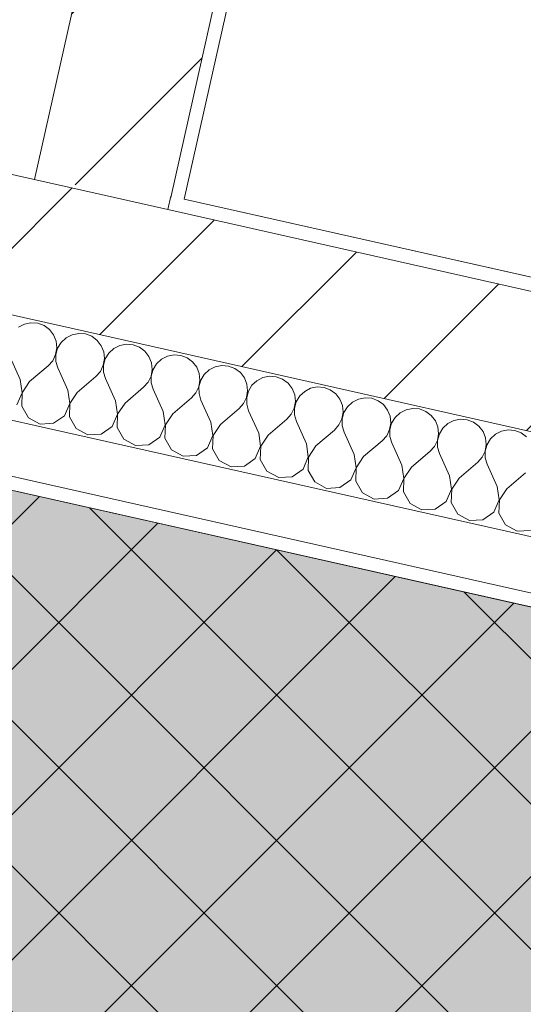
# Model space of a CAD drawing. Header units: millimetres. Extents: x -6990425 to -6520160, y 6117771 to 6220266.
# Tile 30 of 115: x -6928952 to -6928217, y 6135670 to 6137108. Entities that reach past the tile are written whole.
import ezdxf

# ---------------------------------------------------------------- set-up
doc = ezdxf.new("R2010")
doc.units = ezdxf.units.MM
doc.header["$MEASUREMENT"] = 0
for name, color, linetype in [('S - МОП.АР', 7, 'Continuous'), ('АР-Стены_внешние_.АР', 7, 'Continuous'), ('АР-Стены_Перегородки_межквартирные_200.АР', 7, 'Continuous'), ('АР-Чертеж-Размеры.АР', 7, 'Continuous')]:
    doc.layers.add(name, color=color, linetype=linetype)
for name, color, linetype, lineweight in [('АР-Стены_внешние_.АР_Ном._пера__1', 7, 'Continuous', 30), ('АР-Стены_Перегородки_межквартирные_200.АР_Ном._пера__1', 7, 'Continuous', 15), ('Кровля_Ном._пера__101', 252, 'Continuous', 0), ('Кровля_Ном._пера__120', 7, 'Continuous', 0)]:
    doc.layers.add(name, color=color, linetype=linetype, lineweight=lineweight)
doc.styles.add('РЎР“Р•РќР•Р\xa0Р\x98Р\xa0_РЎРўР\x98Р›Р¬_2', font='GOTHIC.TTF')
doc.dimstyles.new('СГЕНЕРИР_СТИЛЬ__3', dxfattribs={"dimtxt": 150, "dimasz": 237.5, "dimexe": 0.18, "dimexo": 0.0625, "dimgap": 0, "dimtad": 1, "dimdec": 0, "dimzin": 0, "dimdsep": 46, "dimtxsty": 'РЎР“Р•РќР•Р\xa0Р\x98Р\xa0_РЎРўР\x98Р›Р¬_2', "dimblk": 'ARROWHEAD_6', "dimblk1": 'ARROWHEAD_6', "dimblk2": 'ARROWHEAD_6', "dimcen": 0.09, "dimse1": 1, "dimse2": 1, "dimclrd": 7, "dimclre": 7, "dimclrt": 7, "dimazin": 0, "dimtfac": 1, "dimtdec": 4, "dimtmove": 0, "dimatfit": 3, "dimfxl": 1, "dimtolj": 1, "dimtzin": 0, "dimarcsym": 0})
pattern_1 = [(45, (-6566190.34, 6562677.8), (-127.279217, 127.279217), [])]
pattern_2 = [(45, (-6566190.34, 6563027.8), (-111.369318, 111.369318), [0, -105, 0, -157.5]), (110, (-6565840.34, 6563027.8), (148.001588, 53.868173), [0, -77, 0, -133])]
pattern_3 = [(45, (-6566190.34, 6562677.8), (-127.27922, 127.27922), [])]

# ---------------------------------------------------------------- blocks, each defined once
blk = doc.blocks.new('Стена_28_5', base_point=(-7156169.8, 6138071.7))
at = {"layer": 'АР-Стены_Перегородки_межквартирные_200.АР', "linetype": 'Continuous', "lineweight": 0, "true_color": 0x000000}
h = blk.add_hatch(dxfattribs=at)
h.set_pattern_fill('ШТУКАТУРКА__ГИПС_01_0005', color=18, style=0, pattern_type=2)
h.set_pattern_definition(pattern_2)
h.paths.add_polyline_path([(-7156050.4, 6138147.4), (-7156342.2, 6136847.9), (-7156322.3, 6136845.3), (-7156030.8, 6138143)])
h = blk.add_hatch(dxfattribs=at)
h.set_pattern_fill('БЛОКИ_БЕТОННЫЕ_ЭФФЕКТИВН_7C', color=18, style=0, pattern_type=2)
h.set_pattern_definition(pattern_1)
h.paths.add_polyline_path([(-7156289.3, 6137996), (-7156541.3, 6136874), (-7156342.2, 6136847.9), (-7156094.2, 6137952.2)])
h = blk.add_hatch(dxfattribs=at)
h.set_pattern_fill('БЛОКИ_БЕТОННЫЕ_ЭФФЕКТИВН_7C', color=18, style=0, pattern_type=2)
h.set_pattern_definition(pattern_1)
h.paths.add_polyline_path([(-7156341.8, 6136849.7), (-7156439.4, 6136871.6), (-7156443.8, 6136852.1), (-7156346.2, 6136830.2)])
at = {"layer": 'АР-Стены_внешние_.АР_Ном._пера__1', "color": 7, "linetype": 'Continuous', "lineweight": 15}
for p, q in [((-7156443.8, 6136852.1), (-7156346.2, 6136830.2)), ((-7156346.2, 6136830.2), (-7156341.8, 6136849.7))]:
    blk.add_line(p, q, dxfattribs=at)
at = {"layer": 'АР-Стены_Перегородки_межквартирные_200.АР_Ном._пера__1', "color": 7, "linetype": 'Continuous', "lineweight": 15}
for p, q in [((-7156094.2, 6137952.2), (-7156050.4, 6138147.4)), ((-7156342.2, 6136847.9), (-7156094.2, 6137952.2))]:
    blk.add_line(p, q, dxfattribs=at)
at = {"layer": 'АР-Стены_Перегородки_межквартирные_200.АР_Ном._пера__1', "color": 7, "linetype": 'Continuous', "lineweight": 0, "flags": 128}
blk.add_lwpolyline([(-7156322.3, 6136845.3), (-7156030.8, 6138143)], dxfattribs=at)
at = {"layer": 'АР-Стены_Перегородки_межквартирные_200.АР_Ном._пера__1', "color": 7, "linetype": 'Continuous', "lineweight": 15, "flags": 128}
blk.add_lwpolyline([(-7156289.3, 6137996), (-7156541.3, 6136874)], dxfattribs=at)
blk = doc.blocks.new('*X66', base_point=(-6566190.3, 6562677.8))
at = {"layer": 'АР-Стены_внешние_.АР_Ном._пера__1', "color": 7, "linetype": 'Continuous', "lineweight": 0}
for p, q in [((-7156555.9, 6136663.2), (-7156564.7, 6136658.7)), ((-7156546.3, 6136665.1), (-7156555.9, 6136663.2)), ((-7156536.4, 6136664.3), (-7156546.3, 6136665.1)), ((-7156527.2, 6136660.8), (-7156536.4, 6136664.3)), ((-7156519.3, 6136655), (-7156527.2, 6136660.8)), ((-7156513.3, 6136647.2), (-7156519.3, 6136655)), ((-7156509.6, 6136638), (-7156513.3, 6136647.2)), ((-7156490.2, 6136645.5), (-7156495, 6136643.1)), ((-7156508.6, 6136628.2), (-7156509.6, 6136638)), ((-7156502.2, 6136636.4), (-7156507.3, 6136627.9)), ((-7156495, 6136643.1), (-7156502.2, 6136636.4)), ((-7156514.5, 6136609.6), (-7156510.3, 6136618.5)), ((-7156510.3, 6136618.5), (-7156508.6, 6136628.2)), ((-7156507.3, 6136627.9), (-7156510, 6136618.4)), ((-7156510, 6136618.4), (-7156509.9, 6136608.6)), ((-7156562.2, 6136582.2), (-7156576.8, 6136614.8)), ((-7156548.2, 6136579.1), (-7156521.1, 6136602.3)), ((-7156521.1, 6136602.3), (-7156514.5, 6136609.6)), ((-7156509.9, 6136608.6), (-7156507.1, 6136599.1)), ((-7156502.8, 6136589.4), (-7156507.1, 6136599.1)), ((-7156559.3, 6136562.9), (-7156562.2, 6136582.2)), ((-7156548.2, 6136579.1), (-7156559.1, 6136562.8)), ((-7156567.1, 6136545), (-7156559.3, 6136562.9)), ((-7156559.1, 6136562.8), (-7156559.7, 6136543.3)), ((-7156559.7, 6136543.3), (-7156550, 6136526.4)), ((-7156550, 6136526.4), (-7156532.9, 6136517.1)), ((-7156532.9, 6136517.1), (-7156518.8, 6136517.8))]:
    blk.add_line(p, q, dxfattribs=at)
blk = doc.blocks.new('Стена_37_5', base_point=(-7157529.1, 6136993.4))
at = {"layer": 'АР-Стены_внешние_.АР', "linetype": 'Continuous', "lineweight": 0, "true_color": 0x000000}
h = blk.add_hatch(dxfattribs=at)
h.set_pattern_fill('БЛОКИ_БЕТОННЫЕ_ЭФФЕКТИВН_74', color=18, style=0, pattern_type=2)
h.set_pattern_definition(pattern_3)
h.paths.add_polyline_path([(-7157409.6, 6137069), (-7157453.5, 6136873.9), (-7156487.6, 6136657), (-7156443.8, 6136852.1)])
at = {"layer": 'АР-Стены_внешние_.АР_Ном._пера__1', "color": 7, "linetype": 'Continuous', "lineweight": 15}
blk.add_line((-7157453.5, 6136873.9), (-7156487.6, 6136657), dxfattribs=at)
at = {"layer": 'АР-Стены_внешние_.АР_Ном._пера__1', "color": 7, "linetype": 'Continuous', "lineweight": 0}
for p, q in [((-7157681.5, 6136771.4), (-7156520.5, 6136510.6)), ((-7157845.4, 6136726.2), (-7156538, 6136432.6))]:
    blk.add_line(p, q, dxfattribs=at)
at = {"layer": 'АР-Стены_внешние_.АР_Ном._пера__1', "color": 7, "linetype": 'Continuous', "lineweight": 15, "flags": 128}
blk.add_lwpolyline([(-7156443.8, 6136852.1), (-7157409.6, 6137069)], dxfattribs=at)
at = {"layer": 'АР-Стены_внешние_.АР_Ном._пера__1', "color": 7, "linetype": 'Continuous', "lineweight": 0, "flags": 128}
blk.add_lwpolyline([(-7157927.8, 6136724.2), (-7156542.4, 6136413)], dxfattribs=at)
at = {"layer": 'АР-Стены_внешние_.АР', "color": 7, "lineweight": 0}
blk.add_blockref('*X66', (-6566190.3, 6562677.8), dxfattribs=at)
blk = doc.blocks.new('*X79', base_point=(-6566190.3, 6562677.8))
at = {"layer": 'АР-Стены_внешние_.АР_Ном._пера__1', "color": 7, "linetype": 'Continuous', "lineweight": 0}
for p, q in [((-7156486.2, 6136647.5), (-7156490.2, 6136645.5)), ((-7156476.6, 6136649.4), (-7156486.2, 6136647.5)), ((-7156466.7, 6136648.6), (-7156476.6, 6136649.4)), ((-7156457.5, 6136645.2), (-7156466.7, 6136648.6)), ((-7156449.6, 6136639.3), (-7156457.5, 6136645.2)), ((-7156443.6, 6136631.5), (-7156449.6, 6136639.3)), ((-7156439.9, 6136622.4), (-7156443.6, 6136631.5)), ((-7156416.5, 6136631.9), (-7156425.3, 6136627.4)), ((-7156406.9, 6136633.8), (-7156416.5, 6136631.9)), ((-7156397, 6136633), (-7156406.9, 6136633.8)), ((-7156387.8, 6136629.5), (-7156397, 6136633)), ((-7156379.9, 6136623.6), (-7156387.8, 6136629.5)), ((-7156438.9, 6136612.6), (-7156439.9, 6136622.4)), ((-7156432.5, 6136620.7), (-7156437.7, 6136612.3)), ((-7156425.3, 6136627.4), (-7156432.5, 6136620.7)), ((-7156373.9, 6136615.9), (-7156379.9, 6136623.6)), ((-7156370.2, 6136606.7), (-7156373.9, 6136615.9)), ((-7156346.8, 6136616.2), (-7156355.6, 6136611.8)), ((-7156337.2, 6136618.1), (-7156346.8, 6136616.2)), ((-7156327.4, 6136617.3), (-7156337.2, 6136618.1)), ((-7156318.1, 6136613.9), (-7156327.4, 6136617.3)), ((-7156444.8, 6136594), (-7156440.6, 6136602.9)), ((-7156440.6, 6136602.9), (-7156438.9, 6136612.6)), ((-7156437.7, 6136612.3), (-7156440.3, 6136602.8)), ((-7156440.3, 6136602.8), (-7156440.2, 6136592.9)), ((-7156369.2, 6136596.9), (-7156370.2, 6136606.7)), ((-7156362.8, 6136605.1), (-7156368, 6136596.6)), ((-7156355.6, 6136611.8), (-7156362.8, 6136605.1)), ((-7156310.2, 6136608), (-7156318.1, 6136613.9)), ((-7156304.2, 6136600.2), (-7156310.2, 6136608)), ((-7156267.5, 6136602.5), (-7156277.1, 6136600.6)), ((-7156257.7, 6136601.7), (-7156267.5, 6136602.5)), ((-7156248.4, 6136598.2), (-7156257.7, 6136601.7)), ((-7156492.5, 6136566.6), (-7156502.8, 6136589.4)), ((-7156478.6, 6136563.4), (-7156451.4, 6136586.6)), ((-7156451.4, 6136586.6), (-7156444.8, 6136594)), ((-7156440.2, 6136592.9), (-7156437.4, 6136583.5)), ((-7156375.1, 6136578.3), (-7156370.9, 6136587.2)), ((-7156370.9, 6136587.2), (-7156369.2, 6136596.9)), ((-7156368, 6136596.6), (-7156370.6, 6136587.1)), ((-7156370.6, 6136587.1), (-7156370.5, 6136577.3)), ((-7156300.5, 6136591.1), (-7156304.2, 6136600.2)), ((-7156299.5, 6136581.3), (-7156300.5, 6136591.1)), ((-7156293.2, 6136589.4), (-7156298.3, 6136581)), ((-7156285.9, 6136596.1), (-7156293.2, 6136589.4)), ((-7156277.1, 6136600.6), (-7156285.9, 6136596.1)), ((-7156240.5, 6136592.3), (-7156248.4, 6136598.2)), ((-7156234.5, 6136584.5), (-7156240.5, 6136592.3)), ((-7156197.8, 6136586.8), (-7156207.5, 6136584.9)), ((-7156188, 6136586), (-7156197.8, 6136586.8)), ((-7156422.8, 6136550.9), (-7156437.4, 6136583.5)), ((-7156381.7, 6136571), (-7156375.1, 6136578.3)), ((-7156370.5, 6136577.3), (-7156367.8, 6136567.8)), ((-7156301.2, 6136571.5), (-7156299.5, 6136581.3)), ((-7156298.3, 6136581), (-7156300.9, 6136571.5)), ((-7156230.8, 6136575.4), (-7156234.5, 6136584.5)), ((-7156229.8, 6136565.6), (-7156230.8, 6136575.4)), ((-7156223.5, 6136573.7), (-7156228.6, 6136565.3)), ((-7156216.2, 6136580.4), (-7156223.5, 6136573.7)), ((-7156207.5, 6136584.9), (-7156216.2, 6136580.4)), ((-7156178.7, 6136582.5), (-7156188, 6136586)), ((-7156170.8, 6136576.7), (-7156178.7, 6136582.5)), ((-7156164.8, 6136568.9), (-7156170.8, 6136576.7)), ((-7156489.7, 6136547.2), (-7156492.5, 6136566.6)), ((-7156478.6, 6136563.4), (-7156489.4, 6136547.2)), ((-7156408.9, 6136547.8), (-7156381.7, 6136571)), ((-7156353.1, 6136535.3), (-7156367.8, 6136567.8)), ((-7156312, 6136555.3), (-7156305.5, 6136562.7)), ((-7156305.5, 6136562.7), (-7156301.2, 6136571.5)), ((-7156300.9, 6136571.5), (-7156300.8, 6136561.6)), ((-7156300.8, 6136561.6), (-7156298.1, 6136552.2)), ((-7156231.5, 6136555.9), (-7156229.8, 6136565.6)), ((-7156228.6, 6136565.3), (-7156231.2, 6136555.8)), ((-7156161.1, 6136559.7), (-7156164.8, 6136568.9)), ((-7156160.1, 6136549.9), (-7156161.1, 6136559.7)), ((-7156153.8, 6136558.1), (-7156158.9, 6136549.7)), ((-7156146.5, 6136564.8), (-7156153.8, 6136558.1)), ((-7156137.8, 6136569.3), (-7156146.5, 6136564.8)), ((-7156128.1, 6136571.2), (-7156137.8, 6136569.3)), ((-7156118.3, 6136570.4), (-7156128.1, 6136571.2)), ((-7156109.1, 6136566.9), (-7156118.3, 6136570.4)), ((-7156101.1, 6136561), (-7156109.1, 6136566.9)), ((-7156095.1, 6136553.2), (-7156101.1, 6136561)), ((-7156497.4, 6136529.3), (-7156489.7, 6136547.2)), ((-7156489.4, 6136547.2), (-7156490, 6136527.7)), ((-7156420, 6136531.6), (-7156422.8, 6136550.9)), ((-7156408.9, 6136547.8), (-7156419.7, 6136531.5)), ((-7156339.2, 6136532.1), (-7156312, 6136555.3)), ((-7156283.4, 6136519.6), (-7156298.1, 6136552.2)), ((-7156242.3, 6136539.6), (-7156235.8, 6136547)), ((-7156235.8, 6136547), (-7156231.5, 6136555.9)), ((-7156231.2, 6136555.8), (-7156231.1, 6136546)), ((-7156231.1, 6136546), (-7156228.4, 6136536.5)), ((-7156161.8, 6136540.2), (-7156160.1, 6136549.9)), ((-7156158.9, 6136549.7), (-7156161.5, 6136540.2)), ((-7156091.4, 6136544.1), (-7156095.1, 6136553.2)), ((-7156090.4, 6136534.3), (-7156091.4, 6136544.1)), ((-7156076.9, 6136549.1), (-7156084.1, 6136542.4)), ((-7156068.1, 6136553.6), (-7156076.9, 6136549.1)), ((-7156058.4, 6136555.5), (-7156068.1, 6136553.6)), ((-7156048.6, 6136554.7), (-7156058.4, 6136555.5)), ((-7156039.4, 6136551.2), (-7156048.6, 6136554.7)), ((-7156031.4, 6136545.4), (-7156039.4, 6136551.2)), ((-7156025.4, 6136537.6), (-7156031.4, 6136545.4)), ((-7156513.4, 6136518.2), (-7156497.4, 6136529.3)), ((-7156427.7, 6136513.7), (-7156420, 6136531.6)), ((-7156419.7, 6136531.5), (-7156420.3, 6136512)), ((-7156350.3, 6136515.9), (-7156353.1, 6136535.3)), ((-7156339.2, 6136532.1), (-7156350, 6136515.9)), ((-7156269.5, 6136516.5), (-7156242.3, 6136539.6)), ((-7156213.7, 6136503.9), (-7156228.4, 6136536.5)), ((-7156172.6, 6136524), (-7156166.1, 6136531.4)), ((-7156166.1, 6136531.4), (-7156161.8, 6136540.2)), ((-7156161.5, 6136540.2), (-7156161.4, 6136530.3)), ((-7156161.4, 6136530.3), (-7156158.7, 6136520.9)), ((-7156092.1, 6136524.6), (-7156090.4, 6136534.3)), ((-7156089.2, 6136534), (-7156091.8, 6136524.5)), ((-7156084.1, 6136542.4), (-7156089.2, 6136534)), ((-7156021.7, 6136528.4), (-7156025.4, 6136537.6)), ((-7156007.2, 6136533.5), (-7156014.4, 6136526.8)), ((-7155998.4, 6136538), (-7156007.2, 6136533.5)), ((-7155988.7, 6136539.9), (-7155998.4, 6136538)), ((-7155978.9, 6136539.1), (-7155988.7, 6136539.9)), ((-7155969.7, 6136535.6), (-7155978.9, 6136539.1)), ((-7155961.7, 6136529.7), (-7155969.7, 6136535.6)), ((-7155955.7, 6136521.9), (-7155961.7, 6136529.7)), ((-7156518.8, 6136517.8), (-7156513.4, 6136518.2)), ((-7156490, 6136527.7), (-7156480.3, 6136510.7)), ((-7156358, 6136498), (-7156350.3, 6136515.9)), ((-7156350, 6136515.9), (-7156350.7, 6136496.4)), ((-7156280.6, 6136500.3), (-7156283.4, 6136519.6)), ((-7156269.5, 6136516.5), (-7156280.3, 6136500.2)), ((-7156199.8, 6136500.8), (-7156172.6, 6136524)), ((-7156144, 6136488.3), (-7156158.7, 6136520.9)), ((-7156102.9, 6136508.3), (-7156096.4, 6136515.7)), ((-7156096.4, 6136515.7), (-7156092.1, 6136524.6)), ((-7156091.8, 6136524.5), (-7156091.7, 6136514.7)), ((-7156091.7, 6136514.7), (-7156089, 6136505.2)), ((-7156022.4, 6136508.9), (-7156020.7, 6136518.6)), ((-7156019.5, 6136518.4), (-7156022.1, 6136508.9)), ((-7156020.7, 6136518.6), (-7156021.7, 6136528.4)), ((-7156014.4, 6136526.8), (-7156019.5, 6136518.4)), ((-7155952, 6136512.8), (-7155955.7, 6136521.9)), ((-7155937.5, 6136517.8), (-7155944.7, 6136511.1)), ((-7155928.7, 6136522.3), (-7155937.5, 6136517.8)), ((-7155919, 6136524.2), (-7155928.7, 6136522.3)), ((-7155909.2, 6136523.4), (-7155919, 6136524.2)), ((-7155900, 6136519.9), (-7155909.2, 6136523.4)), ((-7155892, 6136514.1), (-7155900, 6136519.9)), ((-7156480.3, 6136510.7), (-7156463.2, 6136501.4)), ((-7156463.2, 6136501.4), (-7156443.7, 6136502.5)), ((-7156443.7, 6136502.5), (-7156427.7, 6136513.7)), ((-7156420.3, 6136512), (-7156410.7, 6136495.1)), ((-7156288.3, 6136482.4), (-7156280.6, 6136500.3)), ((-7156280.3, 6136500.2), (-7156281, 6136480.7)), ((-7156210.9, 6136484.6), (-7156213.7, 6136503.9)), ((-7156199.8, 6136500.8), (-7156210.6, 6136484.6)), ((-7156130.1, 6136485.2), (-7156102.9, 6136508.3)), ((-7156074.3, 6136472.6), (-7156089, 6136505.2)), ((-7156033.2, 6136492.7), (-7156026.7, 6136500.1)), ((-7156026.7, 6136500.1), (-7156022.4, 6136508.9)), ((-7156022.1, 6136508.9), (-7156022.1, 6136499)), ((-7155952.7, 6136493.3), (-7155951, 6136503)), ((-7155949.8, 6136502.7), (-7155952.4, 6136493.2)), ((-7155951, 6136503), (-7155952, 6136512.8)), ((-7155944.7, 6136511.1), (-7155949.8, 6136502.7)), ((-7155886, 6136506.3), (-7155892, 6136514.1)), ((-7155882.4, 6136497.1), (-7155886, 6136506.3)), ((-7155867.8, 6136502.2), (-7155875, 6136495.5)), ((-7155859, 6136506.7), (-7155867.8, 6136502.2)), ((-7155849.3, 6136508.6), (-7155859, 6136506.7)), ((-7155839.5, 6136507.7), (-7155849.3, 6136508.6)), ((-7155830.3, 6136504.3), (-7155839.5, 6136507.7)), ((-7155822.4, 6136498.4), (-7155830.3, 6136504.3)), ((-7156410.7, 6136495.1), (-7156393.5, 6136485.8)), ((-7156393.5, 6136485.8), (-7156374, 6136486.8)), ((-7156374, 6136486.8), (-7156358, 6136498)), ((-7156350.7, 6136496.4), (-7156341, 6136479.4)), ((-7156141.2, 6136469), (-7156144, 6136488.3)), ((-7156060.4, 6136469.5), (-7156033.2, 6136492.7)), ((-7156022.1, 6136499), (-7156019.3, 6136489.6)), ((-7156004.6, 6136457), (-7156019.3, 6136489.6)), ((-7155957, 6136484.4), (-7155952.7, 6136493.3)), ((-7155952.4, 6136493.2), (-7155952.4, 6136483.4)), ((-7155883, 6136477.6), (-7155881.3, 6136487.3)), ((-7155880.1, 6136487.1), (-7155882.7, 6136477.6)), ((-7155881.3, 6136487.3), (-7155882.4, 6136497.1)), ((-7155875, 6136495.5), (-7155880.1, 6136487.1)), ((-7156341, 6136479.4), (-7156323.8, 6136470.1)), ((-7156304.3, 6136471.2), (-7156288.3, 6136482.4)), ((-7156281, 6136480.7), (-7156271.3, 6136463.8)), ((-7156218.6, 6136466.7), (-7156210.9, 6136484.6)), ((-7156210.6, 6136484.6), (-7156211.3, 6136465.1)), ((-7156130.1, 6136485.2), (-7156140.9, 6136468.9)), ((-7156071.5, 6136453.3), (-7156074.3, 6136472.6)), ((-7155990.7, 6136453.9), (-7155963.5, 6136477)), ((-7155963.5, 6136477), (-7155957, 6136484.4)), ((-7155952.4, 6136483.4), (-7155949.6, 6136473.9)), ((-7155935, 6136441.3), (-7155949.6, 6136473.9)), ((-7155887.3, 6136468.8), (-7155883, 6136477.6)), ((-7155882.7, 6136477.6), (-7155882.7, 6136467.7)), ((-7156323.8, 6136470.1), (-7156304.3, 6136471.2)), ((-7156271.3, 6136463.8), (-7156254.1, 6136454.5)), ((-7156234.6, 6136455.5), (-7156218.6, 6136466.7)), ((-7156211.3, 6136465.1), (-7156201.6, 6136448.1)), ((-7156148.9, 6136451.1), (-7156141.2, 6136469)), ((-7156140.9, 6136468.9), (-7156141.6, 6136449.4)), ((-7156060.4, 6136469.5), (-7156071.2, 6136453.3)), ((-7156001.8, 6136437.7), (-7156004.6, 6136457)), ((-7155921, 6136438.2), (-7155893.8, 6136461.4)), ((-7155893.8, 6136461.4), (-7155887.3, 6136468.8)), ((-7155882.7, 6136467.7), (-7155879.9, 6136458.3)), ((-7155865.3, 6136425.7), (-7155879.9, 6136458.3)), ((-7156254.1, 6136454.5), (-7156234.6, 6136455.5)), ((-7156201.6, 6136448.1), (-7156184.4, 6136438.8)), ((-7156164.9, 6136439.9), (-7156148.9, 6136451.1)), ((-7156141.6, 6136449.4), (-7156131.9, 6136432.5)), ((-7156079.2, 6136435.4), (-7156071.5, 6136453.3)), ((-7156071.2, 6136453.3), (-7156071.9, 6136433.8)), ((-7155990.7, 6136453.9), (-7156001.5, 6136437.6)), ((-7155851.3, 6136422.6), (-7155824.2, 6136445.7)), ((-7156184.4, 6136438.8), (-7156164.9, 6136439.9)), ((-7156131.9, 6136432.5), (-7156114.7, 6136423.1)), ((-7156095.2, 6136424.2), (-7156079.2, 6136435.4)), ((-7156071.9, 6136433.8), (-7156062.2, 6136416.8)), ((-7156009.5, 6136419.8), (-7156001.8, 6136437.7)), ((-7156001.5, 6136437.6), (-7156002.2, 6136418.1)), ((-7155932.1, 6136422), (-7155935, 6136441.3)), ((-7155921, 6136438.2), (-7155931.8, 6136422)), ((-7156114.7, 6136423.1), (-7156095.2, 6136424.2)), ((-7156062.2, 6136416.8), (-7156045, 6136407.5)), ((-7156025.6, 6136408.6), (-7156009.5, 6136419.8)), ((-7156002.2, 6136418.1), (-7155992.5, 6136401.2)), ((-7155939.9, 6136404.1), (-7155932.1, 6136422)), ((-7155931.8, 6136422), (-7155932.5, 6136402.5)), ((-7155862.4, 6136406.4), (-7155865.3, 6136425.7)), ((-7155851.3, 6136422.6), (-7155862.1, 6136406.3)), ((-7156045, 6136407.5), (-7156025.6, 6136408.6)), ((-7155992.5, 6136401.2), (-7155975.3, 6136391.8)), ((-7155955.9, 6136392.9), (-7155939.9, 6136404.1)), ((-7155932.5, 6136402.5), (-7155922.8, 6136385.5)), ((-7155870.2, 6136388.5), (-7155862.4, 6136406.4)), ((-7155862.1, 6136406.3), (-7155862.8, 6136386.8)), ((-7155975.3, 6136391.8), (-7155955.9, 6136392.9)), ((-7155922.8, 6136385.5), (-7155905.7, 6136376.2)), ((-7155886.2, 6136377.3), (-7155870.2, 6136388.5)), ((-7155862.8, 6136386.8), (-7155853.1, 6136369.9)), ((-7155905.7, 6136376.2), (-7155886.2, 6136377.3)), ((-7155853.1, 6136369.9), (-7155836, 6136360.5)), ((-7155836, 6136360.5), (-7155816.5, 6136361.6))]:
    blk.add_line(p, q, dxfattribs=at)
blk = doc.blocks.new('Стена_45_5', base_point=(-7156465.7, 6136754.5))
at = {"layer": 'АР-Стены_внешние_.АР', "linetype": 'Continuous', "lineweight": 0, "true_color": 0x000000}
h = blk.add_hatch(dxfattribs=at)
h.set_pattern_fill('БЛОКИ_БЕТОННЫЕ_ЭФФЕКТИВН_74', color=18, style=0, pattern_type=2)
h.set_pattern_definition(pattern_3)
h.paths.add_polyline_path([(-7156487.6, 6136657), (-7153287.3, 6135938.2), (-7153267.5, 6136026), (-7153250, 6136104.1), (-7153243.4, 6136133.3), (-7156443.8, 6136852.1)])
h = blk.add_hatch(dxfattribs=at)
h.set_pattern_fill('ШТУКАТУРКА__ГИПС_01_0005', color=18, style=0, pattern_type=2)
h.set_pattern_definition(pattern_2)
h.paths.add_polyline_path([(-7156322.3, 6136845.3), (-7156341.8, 6136849.7), (-7156346.2, 6136830.2), (-7156326.7, 6136825.8)])
h = blk.add_hatch(dxfattribs=at)
h.set_pattern_fill('ШТУКАТУРКА__ГИПС_01_0005', color=18, style=0, pattern_type=2)
h.set_pattern_definition(pattern_2)
h.paths.add_polyline_path([(-7156322.3, 6136845.3), (-7156326.7, 6136825.8), (-7153243.4, 6136133.3), (-7153239, 6136152.8)])
at = {"layer": 'АР-Стены_внешние_.АР_Ном._пера__1', "color": 7, "linetype": 'Continuous', "lineweight": 15}
for p, q in [((-7156443.8, 6136852.1), (-7156346.2, 6136830.2)), ((-7156346.2, 6136830.2), (-7156341.8, 6136849.7)), ((-7153243.4, 6136133.3), (-7156346.2, 6136830.2)), ((-7156487.6, 6136657), (-7153287.3, 6135938.2))]:
    blk.add_line(p, q, dxfattribs=at)
at = {"layer": 'АР-Стены_внешние_.АР_Ном._пера__1', "color": 7, "linetype": 'Continuous', "lineweight": 0}
for p, q in [((-7156520.5, 6136510.6), (-7153320.1, 6135791.8)), ((-7156538, 6136432.6), (-7153337.7, 6135713.8))]:
    blk.add_line(p, q, dxfattribs=at)
at = {"layer": 'АР-Стены_внешние_.АР_Ном._пера__1', "color": 7, "linetype": 'Continuous', "lineweight": 0, "flags": 128}
for points in [[(-7153239, 6136152.8), (-7156322.3, 6136845.3)], [(-7156542.4, 6136413), (-7153342, 6135694.3)]]:
    blk.add_lwpolyline(points, dxfattribs=at)
at = {"layer": 'АР-Стены_внешние_.АР', "color": 7, "lineweight": 0}
blk.add_blockref('*X79', (-6566190.3, 6562677.8), dxfattribs=at)
blk = doc.blocks.new('ARROWHEAD_6')
at = {"color": 0, "linetype": 'Continuous', "lineweight": 0}
for p, q in [((-0.5, -0.5), (0.5, 0.5)), ((0, 0), (-1, 0))]:
    blk.add_line(p, q, dxfattribs=at)
blk = doc.blocks.new('*D174', base_point=(-6566190.3, 6562677.8))
at = {"layer": 'Defpoints', "color": 0, "linetype": 'Continuous', "transparency": 16777216}
for p in [(-6931960.8, 6135658.4), (-6923770.4, 6135253.8), (-6926516.2, 6134435.6)]:
    blk.add_point(p, dxfattribs=at)
at = {"layer": 'АР-Чертеж-Размеры.АР', "color": 7, "linetype": 'Continuous', "lineweight": -2, "transparency": 16777216}
for p, q in [((-6926261.5, 6135569.9), (-6926317.6, 6135319.8)), ((-6926464.2, 6134667.3), (-6926411.1, 6134903.7))]:
    blk.add_line(p, q, dxfattribs=at)
at = {"layer": 'АР-Чертеж-Размеры.АР', "color": 7, "linetype": 'Continuous', "lineweight": -2, "transparency": 16777216, "xscale": 237.5, "yscale": 237.5, "zscale": 237.5}
for p, rotation in [((-6926209.4, 6135801.6), 77.34175371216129), ((-6926516.2, 6134435.6), 257.3417537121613)]:
    blk.add_blockref('ARROWHEAD_6', p, dxfattribs=dict(at, rotation=rotation))
at = {"layer": 'АР-Чертеж-Размеры.АР', "color": 7, "linetype": 'Continuous', "lineweight": 0, "transparency": 16777216, "insert": (-6926364.4, 6135111.7), "char_height": 150, "attachment_point": 5, "rotation": 77.3418, "style": 'РЎР“Р•РќР•Р\xa0Р\x98Р\xa0_РЎРўР\x98Р›Р¬_2'}
blk.add_mtext('\\A1;1400', dxfattribs=at)

msp = doc.modelspace()

# ---------------------------------------------------------------- hatches: boundary and pattern name
at = {"layer": 'Кровля_Ном._пера__101', "linetype": 'Continuous', "lineweight": 0}
h = msp.add_hatch(dxfattribs=at)
h.set_pattern_fill('ПЕСОК_0005', color=252, style=0, pattern_type=2)
h.set_pattern_definition([(122.3417, (-6922964.9, 6137514.64), (191.0468, 120.9696), [0, -150.75, 0, -226.125]), (57.3417, (-6923455.2, 6137624.75), (-190.3755, 122.0232), [0, -110.55, 0, -190.95])])
h.paths.add_polyline_path([(-6936415.8, 6132113.6), (-6933031.3, 6147183.1), (-6929636, 6146420.5), (-6930089.6, 6144400.9), (-6927026, 6143712.8), (-6927767.7, 6140410.1), (-6927767.8, 6140410.1), (-6929426.3, 6140782.6), (-6930336.8, 6136728.6), (-6918609, 6134094.6), (-6917627.2, 6138465.8), (-6918212.9, 6138597.3), (-6917681.5, 6140963.2), (-6917173.1, 6143226.9), (-6913874.6, 6142486.1), (-6913672, 6143388.1), (-6910491.1, 6142673.7), (-6913993.8, 6127077.7)])
at = {"layer": 'Кровля_Ном._пера__120', "linetype": 'Continuous', "lineweight": 0}
h = msp.add_hatch(dxfattribs=at)
h.set_pattern_fill('НЕМЕТАЛЛИЧЕСКИЕ_МАТЕРИАЛ_5C', style=0, pattern_type=2)
h.set_pattern_definition([(45, (-6929637.76, 6135484.77), (-106.066, 106.066), []), (135, (-6929637.76, 6135484.77), (106.066, 106.066), [])])
h.paths.add_polyline_path([(-6915790.2, 6140210.5), (-6917540, 6132419.6), (-6931960.8, 6135658.4), (-6930436.7, 6142444.4), (-6927461.1, 6141776.1), (-6927767.7, 6140410.2), (-6929426.3, 6140782.6), (-6930336.8, 6136728.6), (-6918609, 6134094.6), (-6917627.2, 6138465.8), (-6918212.8, 6138597.3), (-6917751.4, 6140651)])

# ---------------------------------------------------------------- linework, layer by layer
at = {"layer": 'S - МОП.АР', "color": 254, "linetype": 'Continuous', "lineweight": 0, "true_color": 0xd1c7d6, "flags": 128}
msp.add_lwpolyline([(-6928711.8, 6136845.3), (-6923696.7, 6135719), (-6923074.7, 6138488.2), (-6925074.9, 6138937.4), (-6924992.4, 6139305), (-6929070.7, 6140221), (-6929479.4, 6138401.3), (-6928416, 6138162.5)], close=True, dxfattribs=at)
at = {"layer": 'Кровля_Ном._пера__120', "color": 7, "linetype": 'Continuous', "lineweight": 0, "flags": 128}
for points in [[(-6936415.8, 6132113.6), (-6933031.3, 6147183.1), (-6929636, 6146420.5), (-6930089.6, 6144400.9), (-6927026, 6143712.8), (-6927767.7, 6140410.1), (-6927767.8, 6140410.1), (-6929426.3, 6140782.6), (-6930336.8, 6136728.6), (-6918609, 6134094.6), (-6917627.2, 6138465.8), (-6918212.9, 6138597.3), (-6917681.5, 6140963.2), (-6917173.1, 6143226.9), (-6913874.6, 6142486.1), (-6913672, 6143388.1), (-6910491.1, 6142673.7), (-6913993.8, 6127077.7)], [(-6915790.2, 6140210.5), (-6917540, 6132419.6), (-6931960.8, 6135658.4), (-6930436.7, 6142444.4), (-6927461.1, 6141776.1), (-6927767.7, 6140410.2), (-6929426.3, 6140782.6), (-6930336.8, 6136728.6), (-6918609, 6134094.6), (-6917627.2, 6138465.8), (-6918212.8, 6138597.3), (-6917751.4, 6140651)]]:
    msp.add_lwpolyline(points, close=True, dxfattribs=at)

# ---------------------------------------------------------------- block references
at = {"layer": 'АР-Стены_внешние_.АР', "color": 7, "lineweight": 0}
for name, p in [('Стена_37_5', (-6929918.6, 6136993.4)), ('Стена_45_5', (-6928855.2, 6136754.5))]:
    msp.add_blockref(name, p, dxfattribs=at)
at = {"layer": 'АР-Стены_Перегородки_межквартирные_200.АР', "color": 7, "lineweight": 0}
msp.add_blockref('Стена_28_5', (-6928559.3, 6138071.7), dxfattribs=at)

# ---------------------------------------------------------------- dimensions: what is measured, and where the dimension line sits
at = {"layer": 'АР-Чертеж-Размеры.АР', "color": 7, "linetype": 'Continuous', "lineweight": 0}
dim = msp.add_linear_dim(base=(-6926516.2, 6134435.6), p1=(-6923770.4, 6135253.8), p2=(-6931960.8, 6135658.4), angle=257.3418, dimstyle='СГЕНЕРИР_СТИЛЬ__3', dxfattribs=at)
dim.commit()
dim.dimension.update_dxf_attribs({"geometry": '*D174', "text_midpoint": (-6926364.4, 6135111.7), "dimtype": 160, "text_rotation": 77.3418})

doc.saveas('drawing.dxf')
